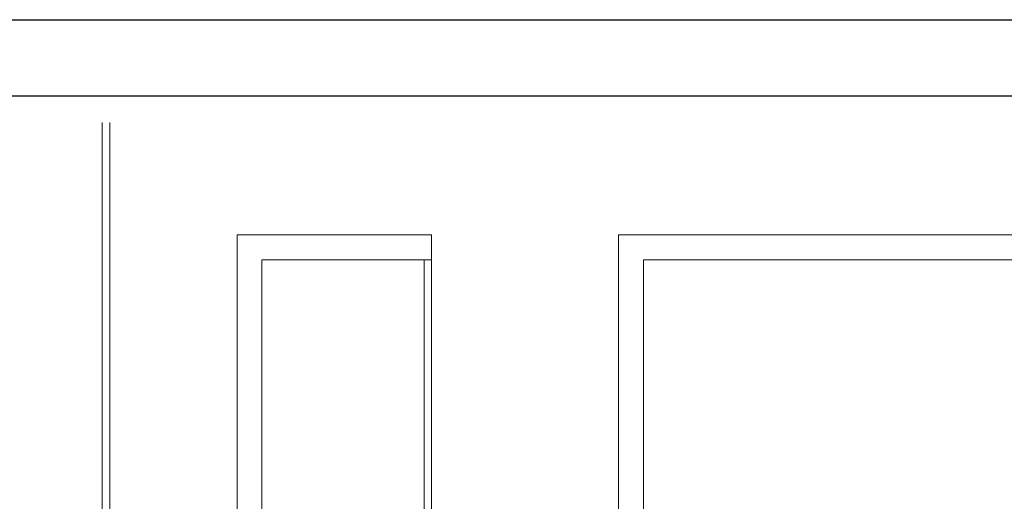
# Model space of a CAD drawing. Extents: x -220425 to -93252, y -20065 to 80294.
# Tile 22 of 103: x -189825 to -181929, y 7249 to 11109. Entities that reach past the tile are written whole.
import ezdxf

# ---------------------------------------------------------------- set-up
doc = ezdxf.new("R2010")
doc.units = 0
doc.header["$MEASUREMENT"] = 0
doc.set_wipeout_variables(frame=1)
doc.layers.add('#kan_san-op', color=34, linetype='Continuous')
doc.layers.add('_TABELA', color=7, linetype='Continuous')
for name, color, linetype, lineweight in [('#ks', 34, 'Continuous', 30), ('Arch schody_Nr_Pióra__21', 7, 'Continuous', 9), ('PODKŁAD', 252, 'Continuous', 35), ('RAMKA', 255, 'Continuous', 35)]:
    doc.layers.add(name, color=color, linetype=linetype, lineweight=lineweight)

# ---------------------------------------------------------------- blocks, each defined once
blk = doc.blocks.new('parter')
at = {"layer": 'Arch schody_Nr_Pióra__21', "color": 252, "linetype": 'Continuous'}
for p, q in [((-189162.4, 10284.9), (-189162.4, 6934.9)), ((-189102.4, 10284.9), (-189102.4, 6934.9)), ((-186522.4, 9384.9), (-188082.4, 9384.9)), ((-188082.4, 9384.9), (-188082.4, 6934.9)), ((-186522.4, 9184.9), (-186522.4, 9384.9)), ((-175732.4, 9384.9), (-185022.4, 9384.9)), ((-185022.4, 9384.9), (-185022.4, 5544.9)), ((-186522.4, 9184.9), (-187882.4, 9184.9)), ((-187882.4, 6934.9), (-187882.4, 9184.9)), ((-186582.4, 9184.9), (-186582.4, 7024.9)), ((-186522.4, 9184.9), (-186522.4, 6964.9)), ((-175732.4, 9184.9), (-184822.4, 9184.9)), ((-184822.4, 9184.9), (-184822.4, 5544.9))]:
    blk.add_line(p, q, dxfattribs=at)
blk = doc.blocks.new('A$C382C6C0C')
at = {"layer": '#ks', "color": 7, "lineweight": -3}
for p, q in [((-248.51, 61), (3951.49, 61)), ((0, 0), (3890.49, 0))]:
    blk.add_line(p, q, dxfattribs=at)
blk = doc.blocks.new('A$C689C700D')
at = {"layer": '#ks', "color": 1, "lineweight": 35, "xscale": 10, "yscale": 10, "zscale": 10}
blk.add_blockref('A$C382C6C0C', (-37652.8, 28364), dxfattribs=at)
blk = doc.blocks.new('A$C68A3096F')
at = {"layer": 'RAMKA'}
blk.add_blockref('A$C689C700D', (2590, 0), dxfattribs=at)

msp = doc.modelspace()

# ---------------------------------------------------------------- block references
at = {"layer": 'PODKŁAD'}
msp.add_blockref('parter', (0, 0), dxfattribs=at)
msp.add_blockref('parter', (0, 0), dxfattribs=at)

# ---------------------------------------------------------------- next in the draw order: wipeouts: each hides what was drawn before it
at = {"ltscale": 10}
msp.add_wipeout([(-200770.3, 11108.9), (-158770.3, 11108.9), (-159380.3, 10498.9), (-198285.2, 10498.9), (-198285.2, -17981.1), (-159380.3, -17981.1), (-158770.3, -18591.1), (-200770.3, -18591.1)], dxfattribs=at).dxf.layer = '#kan_san-op'

# ---------------------------------------------------------------- next in the draw order: block references
at = {"layer": '_TABELA', "color": 7}
msp.add_blockref('A$C68A3096F', (-163222.4, -17865.1), dxfattribs=at)

doc.saveas('drawing.dxf')
